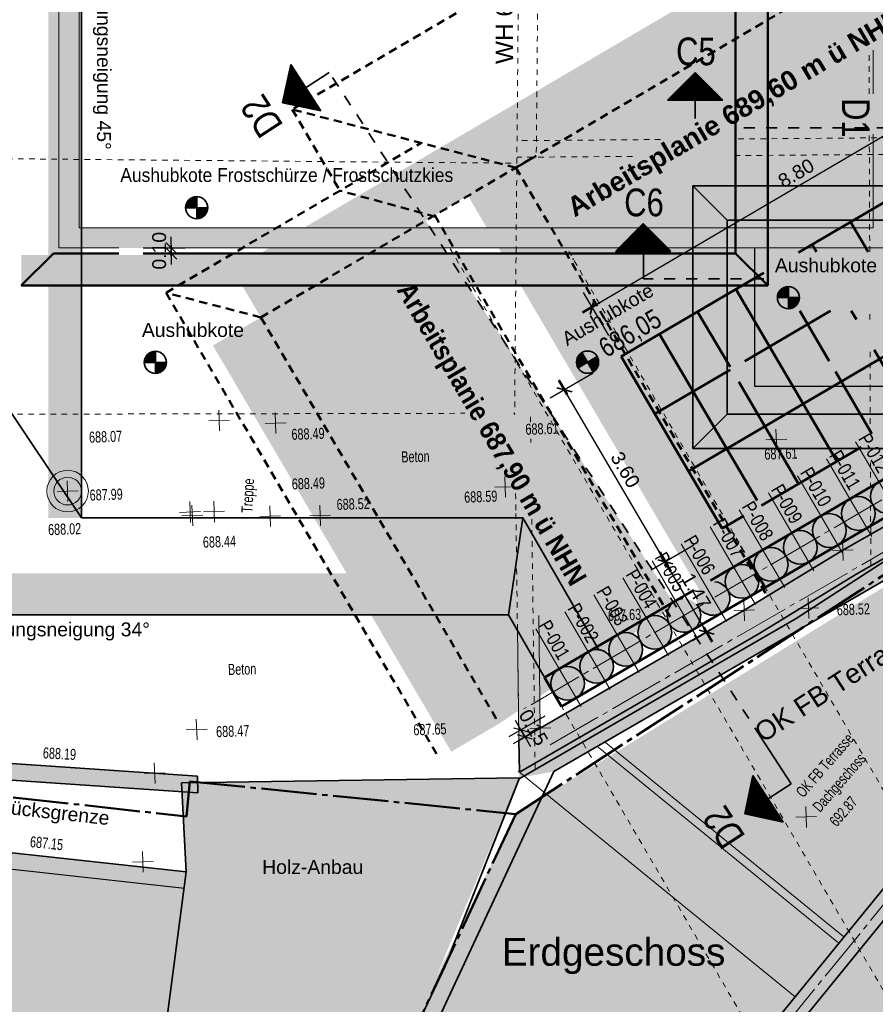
# Model space of a CAD drawing. Header units: metres. Extents: x 1 to 118, y 0 to 84.
# Tile 4 of 24: x 47 to 62, y 16 to 34. Entities that reach past the tile are written whole.
import ezdxf

# ---------------------------------------------------------------- set-up
doc = ezdxf.new("R2010")
doc.units = ezdxf.units.M
for name, pattern in [('ACHSE3', [1.25, 1, -0.1, 0.05, -0.1]), ('DURCHG', [0]), ('GESTR1', [0.4, 0.2, -0.2]), ('GESTR2', [0.25, 0.15, -0.1]), ('GESTR3', [0.2, 0.1, -0.1]), ('PUNKTE', [0.15, 0.05, -0.1])]:
    doc.linetypes.add(name, pattern=pattern)
for name, color, linetype in [('Arbeitsplanie_für_Herstellung_BPW__stat._erf._Anschüttung', 7, 'Continuous'), ('Aushub', 7, 'Continuous'), ('Bestand', 7, 'Continuous'), ('BPW', 7, 'Continuous'), ('BPW-Beschriftung_Pfahlwand', 7, 'Continuous'), ('EG-Fundamente', 7, 'Continuous'), ('GEOMETRIE', 7, 'Continuous'), ('Grundst_cksgrenze', 7, 'Continuous'), ('H_henkoten', 7, 'Continuous'), ('HILFPU', 7, 'Continuous'), ('Kopfbalken', 7, 'Continuous'), ('Lastverteilungs-Elemente', 7, 'Continuous'), ('MAKET', 7, 'Continuous'), ('Mauern_Bestand', 7, 'Continuous'), ('Nachbargeb_ude', 7, 'Continuous'), ('OG', 7, 'Continuous'), ('SCHNPF', 7, 'Continuous'), ('SCHRAFF', 7, 'Continuous'), ('Sparten_Vermessung', 7, 'Continuous'), ('zusätzliche_Aushubgrenzen', 7, 'Continuous')]:
    doc.layers.add(name, color=color, linetype=linetype)
doc.styles.add('Arial', font='arial.ttf')
doc.dimstyles.new('ISBSTRICH2E', dxfattribs={"dimtxt": 0.25, "dimasz": 0.1, "dimexe": 0.25, "dimexo": 0, "dimgap": 0.09, "dimtad": 1, "dimzin": 0, "dimdsep": 46, "dimtxsty": 'Arial', "dimblk": 'ID2', "dimblk1": 'ID2', "dimblk2": 'ID2', "dimsah": 1, "dimcen": 0.09, "dimdle": 0.15, "dimclrd": 1, "dimclre": 1, "dimclrt": 1, "dimazin": 0, "dimtfac": 1, "dimtdec": 4, "dimtix": 1, "dimtmove": 2, "dimatfit": 3, "dimfxl": 1, "dimtvp": 0.004, "dimtolj": 1, "dimtzin": 0, "dimarcsym": 0})
doc.dimstyles.new('ISBSTRICH4E', dxfattribs={"dimtxt": 0.25, "dimasz": 0.1, "dimexe": 0.25, "dimexo": 0, "dimgap": 0.09, "dimtad": 1, "dimzin": 0, "dimdsep": 46, "dimtxsty": 'Arial', "dimblk": 'ID4', "dimblk1": 'ID4', "dimblk2": 'ID4', "dimsah": 1, "dimcen": 0.09, "dimdle": 0.15, "dimclrd": 7, "dimclre": 7, "dimclrt": 7, "dimazin": 0, "dimtfac": 1, "dimtdec": 4, "dimtix": 1, "dimtmove": 2, "dimatfit": 3, "dimfxl": 1, "dimtvp": 0.004, "dimtolj": 1, "dimtzin": 0, "dimarcsym": 0})
doc.dimstyles.new('ISBSTRICH7E', dxfattribs={"dimtxt": 0.25, "dimasz": 0.1, "dimexe": 0.3, "dimexo": 0, "dimgap": 0.09, "dimtad": 1, "dimzin": 0, "dimdsep": 46, "dimtxsty": 'Arial', "dimblk": 'ID7', "dimblk1": 'ID7', "dimblk2": 'ID7', "dimsah": 1, "dimcen": 0.09, "dimdle": 0.2, "dimclrd": 5, "dimclre": 5, "dimclrt": 5, "dimazin": 0, "dimtfac": 1, "dimtdec": 4, "dimtix": 1, "dimtmove": 2, "dimatfit": 3, "dimfxl": 1, "dimtvp": 0.004, "dimtolj": 1, "dimtzin": 0, "dimarcsym": 0})

# ---------------------------------------------------------------- blocks, each defined once
blk = doc.blocks.new('ID7')
at = {"color": 5, "linetype": 'DURCHG', "lineweight": 35}
blk.add_line((-1, -1), (1, 1), dxfattribs=at)
at = {"color": 5, "linetype": 'DURCHG', "lineweight": 50}
blk.add_line((2, 0), (-1, 0), dxfattribs=at)
blk = doc.blocks.new('*D31')
at = {"layer": 'Defpoints', "color": 0}
for p in [(58.709, 24.47), (58.192, 24.167), (59.455, 23.199)]:
    blk.add_point(p, dxfattribs=at)
at = {"layer": 'MAKET', "color": 5, "lineweight": -2}
for p, q in [((58.709, 24.47), (57.933, 24.015)), ((58.887, 22.982), (58.242, 24.08)), ((59.455, 23.199), (58.679, 22.744))]:
    blk.add_line(p, q, dxfattribs=at)
at = {"layer": 'MAKET', "color": 5, "lineweight": -2, "xscale": 0.1, "yscale": 0.1, "zscale": 0.1}
for p, rotation in [((58.192, 24.167), 120.4039009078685), ((58.938, 22.896), 300.4039009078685)]:
    blk.add_blockref('ID7', p, dxfattribs=dict(at, rotation=rotation))
at = {"layer": 'MAKET', "color": 5, "insert": (58.751, 23.64), "char_height": 0.25, "attachment_point": 5, "rotation": 300.4039, "style": 'Arial'}
blk.add_mtext('\\A1;1.47', dxfattribs=at)
blk = doc.blocks.new('*D32')
at = {"layer": 'Defpoints', "color": 0}
for p in [(56.887, 27.575), (56.37, 27.271), (58.709, 24.47)]:
    blk.add_point(p, dxfattribs=at)
at = {"layer": 'MAKET', "color": 5, "lineweight": -2}
for p, q in [((56.887, 27.575), (56.111, 27.12)), ((58.141, 24.253), (56.42, 27.185)), ((58.709, 24.47), (57.933, 24.015))]:
    blk.add_line(p, q, dxfattribs=at)
at = {"layer": 'MAKET', "color": 5, "lineweight": -2, "xscale": 0.1, "yscale": 0.1, "zscale": 0.1}
for p, rotation in [((56.37, 27.271), 120.4039009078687), ((58.192, 24.167), 300.4039009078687)]:
    blk.add_blockref('ID7', p, dxfattribs=dict(at, rotation=rotation))
at = {"layer": 'MAKET', "color": 5, "insert": (57.469, 25.829), "char_height": 0.25, "attachment_point": 5, "rotation": 300.4039, "style": 'Arial'}
blk.add_mtext('\\A1;3.60', dxfattribs=at)
blk = doc.blocks.new('*D33')
at = {"layer": 'Defpoints', "color": 0}
for p in [(64.459, 33.221), (64.762, 32.704), (57.172, 28.25)]:
    blk.add_point(p, dxfattribs=at)
at = {"layer": 'MAKET', "color": 5, "lineweight": -2}
for p, q in [((64.762, 32.704), (64.307, 33.48)), ((56.955, 28.818), (64.372, 33.171)), ((57.172, 28.25), (56.717, 29.026))]:
    blk.add_line(p, q, dxfattribs=at)
at = {"layer": 'MAKET', "color": 5, "lineweight": -2, "xscale": 0.1, "yscale": 0.1, "zscale": 0.1}
for p, rotation in [((64.459, 33.221), 30.40390090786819), ((56.869, 28.768), 210.4039009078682)]:
    blk.add_blockref('ID7', p, dxfattribs=dict(at, rotation=rotation))
at = {"layer": 'MAKET', "color": 5, "insert": (60.553, 31.182), "char_height": 0.25, "attachment_point": 5, "rotation": 30.4039, "style": 'Arial'}
blk.add_mtext('\\A1;8.80', dxfattribs=at)
blk = doc.blocks.new('DIM62')
at = {"layer": 'Aushub', "color": 7, "linetype": 'DURCHG', "lineweight": 35}
for p, q in [((60.414, 28.736), (60.414, 29.136)), ((60.214, 28.936), (60.614, 28.936))]:
    blk.add_line(p, q, dxfattribs=at)
blk.add_circle((60.414, 28.936), 0.2, dxfattribs=at)
blk = doc.blocks.new('DIM64')
at = {"layer": 'Aushub', "color": 7, "linetype": 'DURCHG', "lineweight": 35}
for p, q in [((56.686, 27.944), (56.888, 27.599)), ((56.96, 27.873), (56.615, 27.67))]:
    blk.add_line(p, q, dxfattribs=at)
blk.add_circle((56.787, 27.771), 0.2, dxfattribs=at)
blk = doc.blocks.new('ID2')
at = {"color": 1, "linetype": 'DURCHG', "lineweight": 25}
for p, q in [((-1, -1), (1, 1)), ((1.5, 0), (-1, 0))]:
    blk.add_line(p, q, dxfattribs=at)
blk = doc.blocks.new('*D74')
at = {"layer": 'Defpoints', "color": 0}
for p in [(48.772, 29.832), (48.772, 29.732), (49.272, 29.732)]:
    blk.add_point(p, dxfattribs=at)
at = {"layer": 'MAKET', "color": 1, "lineweight": -2}
for p, q in [((49.272, 29.932), (49.272, 30.032)), ((48.772, 29.832), (49.522, 29.832)), ((48.772, 29.732), (49.522, 29.732)), ((49.272, 29.832), (49.272, 29.732)), ((49.272, 29.632), (49.272, 29.532))]:
    blk.add_line(p, q, dxfattribs=at)
at = {"layer": 'MAKET', "color": 1, "lineweight": -2, "xscale": 0.1, "yscale": 0.1, "zscale": 0.1}
for p, rotation in [((49.272, 29.832), 270), ((49.272, 29.732), 90)]:
    blk.add_blockref('ID2', p, dxfattribs=dict(at, rotation=rotation))
at = {"layer": 'MAKET', "color": 1, "insert": (49.055, 29.782), "char_height": 0.25, "attachment_point": 5, "rotation": 90, "style": 'Arial'}
blk.add_mtext('\\A1;0.10', dxfattribs=at)
blk = doc.blocks.new('DIM72')
at = {"layer": 'Aushub', "color": 7, "linetype": 'DURCHG', "lineweight": 35}
for p, q in [((48.986, 27.567), (48.986, 27.967)), ((48.786, 27.767), (49.186, 27.767))]:
    blk.add_line(p, q, dxfattribs=at)
blk.add_circle((48.986, 27.767), 0.2, dxfattribs=at)
blk = doc.blocks.new('DIM75')
at = {"layer": 'zusätzliche_Aushubgrenzen', "color": 7, "linetype": 'DURCHG', "lineweight": 35}
for p, q in [((49.732, 30.359), (49.732, 30.759)), ((49.532, 30.559), (49.932, 30.559))]:
    blk.add_line(p, q, dxfattribs=at)
blk.add_circle((49.732, 30.559), 0.2, dxfattribs=at)
blk = doc.blocks.new('ID4')
at = {"color": 7, "linetype": 'DURCHG', "lineweight": 25}
for p, q in [((-1, -1), (1, 1)), ((1.5, 0), (-1, 0))]:
    blk.add_line(p, q, dxfattribs=at)
blk = doc.blocks.new('*D113')
at = {"layer": 'Defpoints', "color": 0}
for p in [(56.018, 21.384), (56.092, 21.256), (55.585, 21.134)]:
    blk.add_point(p, dxfattribs=at)
at = {"layer": 'MAKET', "color": 7, "lineweight": -2}
for p, q in [((56.018, 21.384), (55.369, 21.009)), ((56.092, 21.256), (55.443, 20.881)), ((55.535, 21.221), (55.485, 21.307)), ((55.659, 21.006), (55.585, 21.134)), ((55.709, 20.919), (55.759, 20.833))]:
    blk.add_line(p, q, dxfattribs=at)
at = {"layer": 'MAKET', "color": 7, "lineweight": -2, "xscale": 0.1, "yscale": 0.1, "zscale": 0.1}
for p, rotation in [((55.585, 21.134), 300.0366780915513), ((55.659, 21.006), 120.0366780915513)]:
    blk.add_blockref('ID4', p, dxfattribs=dict(at, rotation=rotation))
at = {"layer": 'MAKET', "color": 7, "insert": (55.811, 21.179), "char_height": 0.25, "attachment_point": 5, "rotation": 300.0367, "style": 'Arial'}
blk.add_mtext('\\A1;0.15', dxfattribs=at)

msp = doc.modelspace()

# ---------------------------------------------------------------- hatches: boundary and pattern name
at = {"layer": 'Arbeitsplanie_für_Herstellung_BPW__stat._erf._Anschüttung'}
for color, points in [(9, [(55.495, 31.281), (60.033, 23.548), (67.894, 28.116), (67.966, 31.189), (65.469, 31.189), (65.466, 34.494), (67.966, 34.491), (68.06, 44.581), (64.303, 44.552), (64.263, 36.426), (55.495, 31.281)]), (6, [(55.003, 32.155), (56.983, 32.155), (63.669, 36.079), (61.689, 36.079)]), (6, [(53.531, 31.291), (55.51, 31.291), (55.003, 32.155)]), (6, [(55.51, 31.291), (56.983, 32.155), (55.003, 32.155)]), (6, [(50.382, 29.443), (52.362, 29.443), (55.51, 31.291), (53.531, 31.291)]), (6, [(54.63, 30.774), (55.792, 30.774), (55.495, 31.281)]), (6, [(58.635, 23.95), (59.796, 23.95), (55.792, 30.774), (54.63, 30.774)]), (9, [(55.191, 21.248), (50.889, 28.579), (53.864, 30.324), (58.375, 23.379), (55.191, 21.248)]), (6, [(50.889, 28.579), (52.362, 29.443), (50.382, 29.443)]), (6, [(50.025, 28.072), (51.187, 28.072), (50.889, 28.579)]), (6, [(54.029, 21.248), (55.191, 21.248), (51.187, 28.072), (50.025, 28.072)]), (6, [(58.932, 23.443), (59.796, 23.95), (58.635, 23.95)]), (6, [(54.327, 20.741), (55.191, 21.248), (54.029, 21.248)])]:
    msp.add_hatch(color=color, dxfattribs=at).paths.add_polyline_path(points)
at = {"layer": 'Aushub'}
for points in [[(47.052, 24.959), (47.654, 24.959), (47.654, 38.332), (47.052, 38.332)], [(58.685, 26.213), (59.287, 26.213), (59.287, 30.952), (58.685, 30.952)], [(59.525, 30.35), (62.809, 30.35), (62.809, 30.952), (59.525, 30.952)], [(58.685, 30.651), (59.287, 30.651), (59.287, 30.651)], [(58.686, 29.215), (59.288, 29.215), (59.287, 30.651), (58.685, 30.651)], [(58.686, 29.214), (59.288, 29.215), (58.686, 29.215)], [(60.214, 28.936), (60.414, 28.936), (60.414, 29.136, 0.414214)], [(60.214, 28.936), (60.414, 28.936), (60.414, 29.136, 0.414214)], [(60.414, 28.736, 0.414214), (60.614, 28.936), (60.414, 28.936)], [(60.414, 28.736, 0.414214), (60.614, 28.936), (60.414, 28.936)], [(48.786, 27.767), (48.986, 27.767), (48.986, 27.967, 0.414214)], [(48.786, 27.767), (48.986, 27.767), (48.986, 27.967, 0.414214)], [(56.615, 27.873), (56.728, 27.873), (56.686, 27.944, 0.128068)], [(48.986, 27.567, 0.414214), (49.186, 27.767), (48.986, 27.767)], [(48.986, 27.567, 0.414214), (49.186, 27.767), (48.986, 27.767)], [(56.587, 27.771), (56.787, 27.771), (56.728, 27.873), (56.615, 27.873, 0.133446)], [(56.615, 27.67), (56.787, 27.771), (56.587, 27.771, 0.133446)], [(56.787, 27.771), (56.987, 27.771, 0.133446), (56.96, 27.873)], [(56.847, 27.67), (56.96, 27.67, 0.133446), (56.987, 27.771), (56.787, 27.771)], [(56.888, 27.599, 0.128068), (56.96, 27.67), (56.847, 27.67)], [(58.685, 26.213), (63.405, 26.213), (63.405, 26.815), (58.685, 26.815)], [(40.08, 23.209), (55.358, 23.209), (55.358, 23.962), (40.08, 23.962)], [(55.389, 23.156), (56.259, 23.156), (56.04, 23.534)], [(55.827, 22.4), (56.698, 22.4), (56.259, 23.156), (55.389, 23.156)], [(56.047, 22.022), (56.698, 22.4), (55.827, 22.4)]]:
    msp.add_hatch(color=7, dxfattribs=at).paths.add_polyline_path(points)
at = {"layer": 'BPW'}
for points in [[(61.898, 25.347), (62.506, 25.347, 0.414214), (62.202, 25.651, 0.414214)], [(61.373, 25.04), (61.981, 25.04, 0.414214), (61.677, 25.344, 0.414214)], [(62.202, 25.043, 0.414214), (62.506, 25.347), (61.898, 25.347, 0.414214)], [(60.848, 24.733), (61.456, 24.733, 0.414214), (61.152, 25.037, 0.414214)], [(61.677, 24.736, 0.414214), (61.981, 25.04), (61.373, 25.04, 0.414214)], [(60.323, 24.427), (60.931, 24.427, 0.414214), (60.627, 24.731, 0.414214)], [(61.152, 24.429, 0.414214), (61.456, 24.733), (60.848, 24.733, 0.414214)], [(59.798, 24.12), (60.406, 24.12, 0.414214), (60.102, 24.424, 0.414214)], [(60.627, 24.123, 0.414214), (60.931, 24.427), (60.323, 24.427, 0.414214)], [(59.273, 23.813), (59.881, 23.813, 0.414214), (59.577, 24.117, 0.414214)], [(60.102, 23.816, 0.414214), (60.406, 24.12), (59.798, 24.12, 0.414214)], [(59.577, 23.509, 0.414214), (59.881, 23.813), (59.273, 23.813, 0.414214)], [(58.748, 23.507), (59.356, 23.507, 0.414214), (59.052, 23.811, 0.414214)], [(58.223, 23.2), (58.831, 23.2, 0.414214), (58.527, 23.504, 0.414214)], [(59.052, 23.203, 0.414214), (59.356, 23.507), (58.748, 23.507, 0.414214)], [(57.698, 22.893), (58.306, 22.893, 0.414214), (58.002, 23.197, 0.414214)], [(58.527, 22.896, 0.414214), (58.831, 23.2), (58.223, 23.2, 0.414214)], [(57.173, 22.587), (57.781, 22.587, 0.414214), (57.477, 22.891, 0.414214)], [(58.002, 22.589, 0.414214), (58.306, 22.893), (57.698, 22.893, 0.414214)], [(56.648, 22.28), (57.256, 22.28, 0.414214), (56.952, 22.584, 0.414214)], [(57.477, 22.283, 0.414214), (57.781, 22.587), (57.173, 22.587, 0.414214)], [(56.123, 21.973), (56.731, 21.973, 0.414214), (56.427, 22.277, 0.414214)], [(56.952, 21.976, 0.414214), (57.256, 22.28), (56.648, 22.28, 0.414214)], [(56.427, 21.669, 0.414214), (56.731, 21.973), (56.123, 21.973, 0.414214)]]:
    msp.add_hatch(color=7, dxfattribs=at).paths.add_polyline_path(points)
at = {"layer": 'Mauern_Bestand'}
for points in [[(45.36, 20.3), (49.748, 20.3), (44.038, 20.692), (39.65, 20.692)], [(49.755, 19.999), (49.748, 20.3), (45.36, 20.3)]]:
    msp.add_hatch(color=7, dxfattribs=at).paths.add_polyline_path(points)
at = {"layer": 'Nachbargeb_ude'}
for color, points in [(7, [(55.549, 20.942), (55.558, 20.269), (56.181, 20.384), (62.416, 23.989), (62.614, 24.214), (68.619, 27.714), (68.468, 27.872), (67.894, 28.116), (55.549, 20.942)]), (7, [(69.15, 25.949), (67.894, 25.213), (64.909, 21.686), (64.68, 20.824), (69.584, 15.472), (60.046, 3.569), (58.119, 5.202), (56.66, 3.463), (50.217, 8.81), (55.491, 19.616), (68.622, 27.71), (69.15, 25.949)]), (7, [(67.976, 25.26), (67.934, 25.583), (64.885, 21.841), (64.953, 21.744), (52.724, 6.723), (53.191, 6.722), (65.437, 21.75), (65.242, 21.92), (67.976, 25.26)]), (7, [(62.416, 23.989), (62.439, 24.367), (60.555, 23.144), (55.558, 20.269), (56.181, 20.384), (62.416, 23.989)]), (254, [(55.907, 23.202), (55.525, 22.705), (55.549, 20.942), (55.935, 21.165), (55.907, 23.202)]), (7, [(55.558, 20.269), (49.458, 20.179), (49.501, 19.375), (49.543, 18.571), (49.21, 16.048), (53.525, 15.406), (55.558, 20.269)]), (7, [(49.543, 18.571), (48.549, 11.129), (48.308, 11.154), (47.104, 7.78), (39.591, 8.601), (39.733, 12.028), (38.225, 12.227), (38.646, 19.766), (49.543, 18.571)])]:
    msp.add_hatch(color=color, dxfattribs=at).paths.add_polyline_path(points)
at = {"layer": 'SCHRAFF'}
for points in [[(47.244, 29.832), (47.609, 29.832), (47.609, 37.467), (47.244, 37.467)], [(61.944, 32.612), (62.309, 32.612), (62.309, 33.619), (61.944, 33.619)], [(61.944, 29.832), (62.309, 29.832), (62.309, 31.884), (61.944, 31.884)], [(47.609, 29.832), (61.945, 29.832), (61.945, 30.198), (47.609, 30.198)]]:
    msp.add_hatch(color=9, dxfattribs=at).paths.add_polyline_path(points)
at = {"layer": 'zusätzliche_Aushubgrenzen'}
for color, points in [(1, [(59.488, 29.152), (60.04, 29.152), (60.04, 38.512), (59.488, 38.512)]), (7, [(49.532, 30.559), (49.732, 30.559), (49.732, 30.759, 0.414214)]), (7, [(49.532, 30.559), (49.732, 30.559), (49.732, 30.759, 0.414214)]), (7, [(49.732, 30.359, 0.414214), (49.932, 30.559), (49.732, 30.559)]), (7, [(49.732, 30.359, 0.414214), (49.932, 30.559), (49.732, 30.559)]), (1, [(46.564, 29.704), (59.805, 29.704), (59.805, 29.713)]), (1, [(46.564, 29.161), (59.805, 29.161), (59.805, 29.704), (46.564, 29.704)]), (1, [(46.564, 29.152), (59.805, 29.161), (46.564, 29.161)])]:
    msp.add_hatch(color=color, dxfattribs=at).paths.add_polyline_path(points)

# ---------------------------------------------------------------- linework, layer by layer
at = {"layer": 'Arbeitsplanie_für_Herstellung_BPW__stat._erf._Anschüttung', "color": 6, "linetype": 'GESTR2', "lineweight": 50}
for p, q in [((61.316, 38.117), (51.457, 32.333)), ((64.263, 36.426), (55.495, 31.281)), ((51.457, 32.333), (52.318, 30.866)), ((55.495, 31.281), (51.457, 32.333)), ((49.178, 29.024), (53.784, 31.727)), ((50.889, 28.579), (55.862, 31.497)), ((55.495, 31.281), (60.033, 23.548)), ((54.044, 30.395), (52.318, 30.866)), ((54.028, 30.421), (58.33, 23.09)), ((49.178, 29.024), (54.113, 20.615)), ((50.889, 28.579), (49.178, 29.024)), ((50.889, 28.579), (55.191, 21.248))]:
    msp.add_line(p, q, dxfattribs=at)
at = {"layer": 'Aushub', "color": 7, "linetype": 'DURCHG', "lineweight": 35}
for p, q in [((47.654, 24.959), (47.654, 38.332)), ((62.809, 30.952), (58.685, 30.952)), ((58.685, 26.213), (58.685, 30.952)), ((59.305, 30.332), (58.685, 30.952)), ((59.305, 26.833), (59.305, 30.332)), ((63.445, 30.332), (59.305, 30.332)), ((47.654, 24.959), (44.654, 29.409)), ((59.305, 26.833), (58.685, 26.213)), ((63.405, 26.833), (59.305, 26.833)), ((63.508, 26.213), (58.685, 26.213)), ((47.654, 24.959), (55.617, 24.959)), ((55.617, 24.959), (55.358, 23.209)), ((55.617, 24.959), (56.999, 22.569)), ((40.08, 23.209), (55.358, 23.209)), ((55.358, 23.209), (56.047, 22.018))]:
    msp.add_line(p, q, dxfattribs=at)
at = {"layer": 'Bestand', "color": 254, "linetype": 'GESTR3', "lineweight": 13}
for p, q in [((55.551, 35.858), (55.471, 26.85)), ((55.901, 35.855), (55.862, 31.497)), ((61.871, 32.612), (61.868, 33.355)), ((65.409, 31.846), (59.453, 31.799)), ((61.881, 29.762), (61.873, 31.884)), ((58.103, 31.789), (55.515, 31.769)), ((41.308, 31.486), (55.511, 31.361)), ((57.598, 31.485), (55.517, 31.469)), ((67.94, 31.565), (59.453, 31.499)), ((61.885, 28.539), (61.885, 28.699)), ((61.893, 26.46), (61.887, 27.991)), ((41.294, 26.821), (54.572, 26.848)), ((55.453, 26.85), (55.471, 26.85)), ((55.471, 26.85), (55.472, 26.818)), ((55.756, 26.786), (55.762, 26.324)), ((61.901, 24.092), (61.894, 25.961)), ((55.489, 25.4), (55.494, 25.04)), ((55.549, 20.942), (55.494, 25.04)), ((55.781, 24.94), (55.842, 20.371))]:
    msp.add_line(p, q, dxfattribs=at)
at = {"layer": 'BPW', "color": 7, "linetype": 'ACHSE3', "lineweight": 18}
for p, q in [((67.715, 28.567), (59.087, 23.527)), ((58.875, 23.403), (55.64, 21.513))]:
    msp.add_line(p, q, dxfattribs=at)
at = {"layer": 'BPW', "color": 7, "linetype": 'DURCHG', "lineweight": 35}
for centre in [(62.202, 25.347), (61.677, 25.04), (61.152, 24.733), (60.627, 24.427), (60.102, 24.12), (59.577, 23.813), (58.002, 22.893), (57.477, 22.587), (56.952, 22.28), (56.427, 21.973)]:
    msp.add_circle(centre, 0.304, dxfattribs=at)
for centre, start, end in [((59.052, 23.507), 199.9268, 83.4556), ((58.527, 23.2), 94.2075, 41.9067)]:
    msp.add_arc(centre, 0.304, start, end, dxfattribs=at)
at = {"layer": 'BPW', "color": 4}
for p in [(61.677, 25.04), (61.152, 24.733), (60.627, 24.427), (60.102, 24.12), (59.577, 23.813), (59.052, 23.507), (58.527, 23.2), (58.002, 22.893), (57.477, 22.587), (56.952, 22.28), (56.427, 21.973), (55.902, 21.667)]:
    msp.add_point(p, dxfattribs=at)
at = {"layer": 'BPW-Beschriftung_Pfahlwand', "color": 7, "linetype": 'DURCHG', "lineweight": 18}
for p, q in [((61.626, 26.332), (62.446, 24.928)), ((61.101, 26.026), (61.921, 24.622)), ((60.576, 25.719), (61.396, 24.315)), ((60.051, 25.412), (60.871, 24.008)), ((59.526, 25.106), (60.346, 23.702)), ((59.001, 24.799), (59.821, 23.395)), ((58.476, 24.492), (59.296, 23.088)), ((57.951, 24.186), (58.771, 22.782)), ((57.426, 23.879), (58.246, 22.475)), ((56.901, 23.572), (57.721, 22.168)), ((56.376, 23.266), (57.196, 21.862)), ((55.851, 22.959), (56.671, 21.555))]:
    msp.add_line(p, q, dxfattribs=at)
at = {"layer": 'EG-Fundamente', "color": 7, "linetype": 'DURCHG', "lineweight": 18}
for p, q in [((47.244, 29.832), (47.244, 37.832)), ((47.61, 30.198), (47.61, 37.468)), ((61.945, 32.612), (61.945, 33.401)), ((61.945, 30.198), (61.945, 31.884)), ((61.945, 30.198), (47.61, 30.198)), ((48.328, 29.832), (47.244, 29.832)), ((62.309, 29.832), (48.765, 29.832))]:
    msp.add_line(p, q, dxfattribs=at)
at = {"layer": 'EG-Fundamente', "color": 7, "linetype": 'DURCHG', "lineweight": 25}
for p, q in [((59.805, 27.333), (59.805, 29.832)), ((63.205, 27.333), (59.805, 27.333))]:
    msp.add_line(p, q, dxfattribs=at)
at = {"layer": 'GEOMETRIE', "color": 7, "linetype": 'PUNKTE', "lineweight": 18}
for p, q in [((68.28, 5.901), (54.266, 29.892)), ((70.014, 6.547), (56.437, 29.792)), ((66.339, 4.401), (56.165, 21.82))]:
    msp.add_line(p, q, dxfattribs=at)
at = {"layer": 'Grundst_cksgrenze', "color": 54, "linetype": 'ACHSE3', "lineweight": 50}
for p, q in [((55.491, 19.616), (62.195, 23.97)), ((39.957, 20.631), (49.549, 19.571)), ((49.549, 19.571), (49.607, 20.204)), ((49.607, 20.204), (55.491, 19.616)), ((46.816, 1.056), (55.491, 19.616))]:
    msp.add_line(p, q, dxfattribs=at)
at = {"layer": 'H_henkoten', "color": 9, "linetype": 'DURCHG', "lineweight": 13}
for p, q in [((50.132, 26.906), (50.145, 26.531)), ((51.15, 26.857), (51.163, 26.482)), ((49.951, 26.712), (50.326, 26.725)), ((50.969, 26.663), (51.344, 26.676)), ((60.189, 26.561), (60.202, 26.186)), ((60.008, 26.367), (60.383, 26.38)), ((47.395, 25.631), (47.408, 25.256)), ((55.295, 25.706), (55.308, 25.332)), ((47.214, 25.437), (47.589, 25.45)), ((55.114, 25.513), (55.411, 25.523)), ((49.605, 25.254), (49.618, 24.879)), ((50.038, 25.261), (50.051, 24.886)), ((49.424, 25.06), (49.799, 25.073)), ((49.646, 25.192), (49.659, 24.817)), ((49.857, 25.067), (50.232, 25.08)), ((51.05, 25.18), (51.063, 24.805)), ((51.954, 25.19), (51.967, 24.815)), ((49.465, 24.998), (49.84, 25.011)), ((50.869, 24.986), (51.244, 24.999)), ((51.774, 24.996), (52.148, 25.009)), ((61.39, 24.567), (61.403, 24.192)), ((61.209, 24.373), (61.584, 24.386)), ((59.608, 23.48), (59.62, 23.105)), ((60.771, 23.517), (60.784, 23.143)), ((59.427, 23.286), (59.801, 23.299)), ((60.59, 23.324), (60.965, 23.336)), ((49.725, 21.329), (49.738, 20.954)), ((55.928, 21.353), (55.941, 20.978)), ((49.544, 21.135), (49.919, 21.148)), ((55.747, 21.159), (56.122, 21.172)), ((48.966, 20.541), (48.979, 20.166)), ((48.785, 20.347), (49.16, 20.36)), ((60.726, 19.751), (60.739, 19.376)), ((60.545, 19.557), (60.92, 19.57)), ((48.754, 18.942), (48.767, 18.568)), ((48.573, 18.748), (48.947, 18.761))]:
    msp.add_line(p, q, dxfattribs=at)
at = {"layer": 'HILFPU', "color": 4}
msp.add_point((56.53, 29.632), dxfattribs=at)
at = {"layer": 'Kopfbalken', "color": 5, "linetype": 'DURCHG', "lineweight": 50}
for p, q in [((67.15, 28.589), (59.008, 23.833)), ((67.754, 28.237), (56.318, 21.558)), ((59.686, 24.229), (59.993, 23.704)), ((58.704, 23.655), (56.011, 22.083)), ((56.011, 22.083), (56.318, 21.558))]:
    msp.add_line(p, q, dxfattribs=at)
at = {"layer": 'Lastverteilungs-Elemente', "color": 5, "linetype": 'DURCHG', "lineweight": 50}
for p, q in [((64.984, 32.326), (60.595, 29.751)), ((61.534, 30.302), (61.851, 29.762)), ((60.844, 29.897), (60.923, 29.762)), ((59.969, 29.383), (57.394, 27.872)), ((59.464, 29.087), (61.286, 25.982)), ((58.774, 28.682), (59.36, 27.684)), ((61.173, 28.699), (59.626, 27.791)), ((60.619, 28.699), (61.152, 27.791)), ((61.547, 28.699), (61.641, 28.539)), ((58.084, 28.277), (59.847, 25.273)), ((62.599, 28.144), (58.609, 25.802)), ((61.963, 27.991), (62.666, 26.792)), ((57.394, 27.872), (59.216, 24.768)), ((59.36, 27.635), (58.001, 26.837)), ((61.263, 27.602), (61.922, 26.479)), ((59.517, 27.416), (60.596, 25.577)), ((61.725, 26.24), (59.928, 25.186)), ((59.609, 24.998), (59.216, 24.768))]:
    msp.add_line(p, q, dxfattribs=at)
at = {"layer": 'Mauern_Bestand', "color": 7, "linetype": 'DURCHG', "lineweight": 35}
for p, q in [((49.748, 20.3), (39.974, 20.97)), ((49.755, 19.999), (39.65, 20.692)), ((49.748, 20.3), (49.755, 19.999))]:
    msp.add_line(p, q, dxfattribs=at)
at = {"layer": 'Nachbargeb_ude', "color": 7, "linetype": 'ACHSE3', "lineweight": 18}
for p, q in [((56.11, 20.862), (67.92, 27.691)), ((52.867, 6.606), (65.096, 21.627))]:
    msp.add_line(p, q, dxfattribs=at)
at = {"layer": 'Nachbargeb_ude', "color": 7, "linetype": 'DURCHG', "lineweight": 35}
for p, q in [((61.396, 24.379), (65.972, 26.993)), ((65.984, 26.424), (61.651, 23.949)), ((59.614, 23.293), (61.396, 24.379)), ((62.439, 24.367), (60.555, 23.144)), ((62.416, 23.989), (56.181, 20.384)), ((61.651, 23.949), (59.869, 22.863)), ((55.549, 20.942), (59.614, 23.293)), ((60.555, 23.144), (55.551, 20.25)), ((59.869, 22.863), (55.557, 20.369)), ((52.724, 6.723), (64.953, 21.744)), ((65.246, 21.519), (53.191, 6.722)), ((55.549, 20.942), (55.557, 20.369)), ((49.458, 20.179), (55.558, 20.269)), ((56.181, 20.384), (51.354, 10.057)), ((54.215, 16.871), (55.558, 20.269)), ((49.458, 20.179), (49.543, 18.571)), ((54.215, 16.871), (55.551, 20.25)), ((49.543, 18.571), (38.646, 19.766)), ((49.21, 16.048), (49.543, 18.571)), ((54.215, 16.871), (53.525, 15.406)), ((54.215, 16.871), (53.525, 15.406))]:
    msp.add_line(p, q, dxfattribs=at)
at = {"layer": 'Nachbargeb_ude', "color": 9, "linetype": 'DURCHG', "lineweight": 13}
for p, q in [((55.907, 23.202), (55.935, 21.165)), ((55.522, 22.98), (55.549, 20.942))]:
    msp.add_line(p, q, dxfattribs=at)
at = {"layer": 'Nachbargeb_ude', "color": 7, "linetype": 'DURCHG', "lineweight": 18}
for p, q in [((61.321, 17.283), (56.977, 20.82)), ((61.416, 17.399), (57.109, 20.906)), ((60.535, 16.317), (55.534, 20.388))]:
    msp.add_line(p, q, dxfattribs=at)
at = {"layer": 'Nachbargeb_ude', "color": 7, "linetype": 'DURCHG', "lineweight": 25}
msp.add_line((49.511, 18.272), (38.613, 19.467), dxfattribs=at)
at = {"layer": 'OG', "color": 4, "linetype": 'GESTR2', "lineweight": 20}
for p, q in [((47.244, 37.832), (47.244, 29.832)), ((47.609, 37.467), (47.609, 30.197)), ((61.944, 32.612), (61.944, 33.4)), ((61.944, 30.197), (61.944, 31.884)), ((47.609, 30.197), (56.469, 30.197)), ((56.605, 30.197), (61.944, 30.197)), ((48.328, 29.832), (47.244, 29.832)), ((62.309, 29.832), (48.765, 29.832))]:
    msp.add_line(p, q, dxfattribs=at)
at = {"layer": 'SCHNPF', "color": 7, "linetype": 'DURCHG', "lineweight": 35}
for p, q in [((51.282, 32.453), (51.429, 33.145)), ((51.412, 33.061), (51.89, 32.324)), ((51.416, 33.082), (51.911, 32.319)), ((51.42, 33.103), (51.932, 32.315)), ((51.425, 33.124), (51.953, 32.311)), ((51.429, 33.145), (51.974, 32.306)), ((52.126, 33.001), (51.282, 32.453)), ((51.376, 32.893), (51.723, 32.36)), ((51.38, 32.914), (51.744, 32.355)), ((51.385, 32.935), (51.764, 32.351)), ((51.389, 32.956), (51.785, 32.346)), ((51.394, 32.977), (51.806, 32.342)), ((51.398, 32.998), (51.827, 32.337)), ((51.403, 33.019), (51.848, 32.333)), ((51.407, 33.04), (51.869, 32.328)), ((58.731, 32.997), (58.231, 32.497)), ((58.61, 32.878), (58.852, 32.878)), ((58.625, 32.894), (58.837, 32.894)), ((58.64, 32.909), (58.822, 32.909)), ((58.655, 32.924), (58.807, 32.924)), ((58.67, 32.939), (58.792, 32.939)), ((58.686, 32.954), (58.776, 32.954)), ((58.701, 32.969), (58.761, 32.969)), ((58.716, 32.984), (58.746, 32.984)), ((58.731, 32.167), (58.731, 33)), ((59.231, 32.5), (58.731, 33)), ((51.336, 32.705), (51.534, 32.4)), ((51.34, 32.726), (51.555, 32.395)), ((51.345, 32.747), (51.576, 32.391)), ((51.349, 32.768), (51.597, 32.386)), ((51.354, 32.788), (51.618, 32.382)), ((51.358, 32.809), (51.639, 32.377)), ((51.363, 32.83), (51.66, 32.373)), ((51.367, 32.851), (51.681, 32.368)), ((51.371, 32.872), (51.702, 32.364)), ((58.428, 32.697), (59.034, 32.697)), ((58.443, 32.712), (59.019, 32.712)), ((58.458, 32.727), (59.004, 32.727)), ((58.473, 32.742), (58.989, 32.742)), ((58.489, 32.757), (58.973, 32.757)), ((58.504, 32.772), (58.958, 32.772)), ((58.519, 32.788), (58.943, 32.788)), ((58.534, 32.803), (58.928, 32.803)), ((58.549, 32.818), (58.913, 32.818)), ((58.564, 32.833), (58.898, 32.833)), ((58.579, 32.848), (58.883, 32.848)), ((58.595, 32.863), (58.867, 32.863)), ((51.3, 32.537), (51.366, 32.435)), ((51.305, 32.558), (51.387, 32.431)), ((51.309, 32.579), (51.408, 32.426)), ((51.314, 32.6), (51.429, 32.422)), ((51.318, 32.621), (51.45, 32.417)), ((51.322, 32.642), (51.471, 32.413)), ((51.327, 32.663), (51.492, 32.409)), ((51.331, 32.684), (51.513, 32.404)), ((58.261, 32.53), (59.201, 32.53)), ((58.276, 32.545), (59.186, 32.545)), ((58.292, 32.56), (59.17, 32.56)), ((58.307, 32.575), (59.155, 32.575)), ((58.322, 32.591), (59.14, 32.591)), ((58.337, 32.606), (59.125, 32.606)), ((58.352, 32.621), (59.11, 32.621)), ((58.367, 32.636), (59.095, 32.636)), ((58.383, 32.651), (59.079, 32.651)), ((58.398, 32.666), (59.064, 32.666)), ((58.413, 32.681), (59.049, 32.681)), ((51.974, 32.306), (51.282, 32.453)), ((51.287, 32.474), (51.303, 32.449)), ((51.291, 32.495), (51.324, 32.444)), ((51.296, 32.516), (51.345, 32.44)), ((58.231, 32.497), (59.231, 32.497)), ((58.246, 32.515), (59.216, 32.515)), ((57.793, 30.271), (57.293, 29.771)), ((57.733, 30.213), (57.854, 30.213)), ((57.748, 30.228), (57.839, 30.228)), ((57.763, 30.244), (57.824, 30.244)), ((57.778, 30.259), (57.808, 30.259)), ((58.293, 29.774), (57.793, 30.274)), ((57.798, 29.274), (57.798, 30.274)), ((57.551, 30.031), (58.036, 30.031)), ((57.566, 30.047), (58.021, 30.047)), ((57.581, 30.062), (58.005, 30.062)), ((57.596, 30.077), (57.99, 30.077)), ((57.611, 30.092), (57.975, 30.092)), ((57.627, 30.107), (57.96, 30.107)), ((57.642, 30.122), (57.945, 30.122)), ((57.657, 30.138), (57.93, 30.138)), ((57.672, 30.153), (57.915, 30.153)), ((57.687, 30.168), (57.899, 30.168)), ((57.702, 30.183), (57.884, 30.183)), ((57.718, 30.198), (57.869, 30.198)), ((57.384, 29.865), (58.202, 29.865)), ((57.399, 29.88), (58.187, 29.88)), ((57.415, 29.895), (58.172, 29.895)), ((57.43, 29.91), (58.157, 29.91)), ((57.445, 29.925), (58.142, 29.925)), ((57.46, 29.941), (58.127, 29.941)), ((57.475, 29.956), (58.111, 29.956)), ((57.49, 29.971), (58.096, 29.971)), ((57.505, 29.986), (58.081, 29.986)), ((57.521, 30.001), (58.066, 30.001)), ((57.536, 30.016), (58.051, 30.016)), ((57.293, 29.771), (58.293, 29.771)), ((57.308, 29.789), (58.278, 29.789)), ((57.324, 29.804), (58.263, 29.804)), ((57.339, 29.819), (58.248, 29.819)), ((57.354, 29.835), (58.233, 29.835)), ((57.369, 29.85), (58.218, 29.85)), ((59.918, 21.002), (60.463, 20.163)), ((59.771, 20.31), (59.624, 19.618)), ((60.274, 19.48), (59.762, 20.268)), ((60.295, 19.476), (59.767, 20.289)), ((60.316, 19.471), (59.771, 20.31)), ((60.463, 20.163), (59.624, 19.618)), ((60.085, 19.52), (59.722, 20.079)), ((60.106, 19.516), (59.727, 20.1)), ((60.127, 19.511), (59.731, 20.121)), ((60.148, 19.507), (59.736, 20.142)), ((60.169, 19.503), (59.74, 20.163)), ((60.19, 19.498), (59.744, 20.184)), ((60.211, 19.494), (59.749, 20.205)), ((60.232, 19.489), (59.753, 20.226)), ((60.253, 19.485), (59.758, 20.247)), ((59.918, 19.556), (59.687, 19.912)), ((59.939, 19.552), (59.691, 19.933)), ((59.96, 19.547), (59.695, 19.954)), ((59.981, 19.543), (59.7, 19.975)), ((60.001, 19.538), (59.704, 19.996)), ((60.022, 19.534), (59.709, 20.017)), ((60.043, 19.529), (59.713, 20.038)), ((60.064, 19.525), (59.718, 20.058)), ((59.75, 19.592), (59.651, 19.744)), ((59.771, 19.587), (59.655, 19.765)), ((59.792, 19.583), (59.66, 19.786)), ((59.813, 19.578), (59.664, 19.807)), ((59.834, 19.574), (59.669, 19.828)), ((59.855, 19.569), (59.673, 19.849)), ((59.876, 19.565), (59.678, 19.87)), ((59.897, 19.56), (59.682, 19.891)), ((59.624, 19.618), (60.316, 19.471)), ((59.645, 19.614), (59.629, 19.639)), ((59.666, 19.609), (59.633, 19.66)), ((59.687, 19.605), (59.638, 19.681)), ((59.708, 19.601), (59.642, 19.702)), ((59.729, 19.596), (59.646, 19.723))]:
    msp.add_line(p, q, dxfattribs=at)
at = {"layer": 'SCHNPF', "color": 7, "linetype": 'GESTR1', "lineweight": 35}
for p, q in [((59.918, 21.002), (52.126, 33.001)), ((65.409, 32), (59.61, 32)), ((59.969, 29.274), (57.798, 29.274))]:
    msp.add_line(p, q, dxfattribs=at)
at = {"layer": 'Sparten_Vermessung', "color": 9, "linetype": 'DURCHG', "lineweight": 13}
for radius in [0.375, 0.25]:
    msp.add_circle((47.401, 25.444), radius, dxfattribs=at)
at = {"layer": 'zusätzliche_Aushubgrenzen', "color": 1, "linetype": 'DURCHG', "lineweight": 50}
for p, q in [((60.04, 38.512), (60.04, 29.152)), ((59.46, 37.932), (59.46, 29.732)), ((47.144, 29.732), (46.564, 29.152)), ((48.328, 29.732), (47.144, 29.732)), ((59.46, 29.732), (48.765, 29.732)), ((59.46, 29.732), (60.04, 29.152)), ((60.04, 29.152), (46.564, 29.152))]:
    msp.add_line(p, q, dxfattribs=at)

# ---------------------------------------------------------------- block references
for name in ['DIM75', 'DIM62', 'DIM72', 'DIM64']:
    msp.add_blockref(name, (0, 0))

# ---------------------------------------------------------------- texts
at = {"layer": 'Arbeitsplanie_für_Herstellung_BPW__stat._erf._Anschüttung', "color": 6, "char_height": 0.35, "attachment_point": 7, "style": 'Arial'}
for s, insert, width, rotation in [('\\pxqj;{\\fArial|b1|i0|c0|p34|;Arbeitsplanie 689,60 m ü NHN}', (56.607, 30.29), 6.93441, 30.4), ('\\pxqj;\\W0.90;{\\fArial|b1|i0|c0|p34|;Arbeitsplanie 687,90 m ü NHN}', (53.242, 29.025), 6.24097, 300.4)]:
    msp.add_mtext(s, dxfattribs=dict(at, insert=insert, width=width, rotation=rotation))
at = {"layer": 'Aushub', "color": 7, "style": 'Arial'}
for s, rotation, p in [('Böschungsneigung 45°', 270, (47.932, 35.2)), ('Aushubkote', 360, (60.17, 29.394)), ('Aushubkote', 390.4, (56.419, 28.058)), ('Aushubkote', 360, (48.742, 28.226))]:
    msp.add_text(s, height=0.25, rotation=rotation, dxfattribs=at).set_placement(p)
at = {"layer": 'Aushub', "color": 7, "style": 'Arial', "width": 0.8}
msp.add_text('686,05', height=0.35, rotation=30.4, dxfattribs=at).set_placement((57.125, 27.843))
at = {"layer": 'Aushub', "color": 1, "style": 'Arial'}
msp.add_text('Böschungsneigung 34°', height=0.25, dxfattribs=at).set_placement((45.292, 22.823))
at = {"layer": 'Bestand', "color": 9, "style": 'Arial'}
msp.add_text('WH 694.09', height=0.315, rotation=810.2, dxfattribs=at).set_placement((55.445, 33.152))
at = {"layer": 'BPW-Beschriftung_Pfahlwand', "color": 7, "style": 'Arial', "width": 0.8}
for s, p in [('P-012', (61.665, 26.392)), ('P-011', (61.14, 26.086)), ('P-010', (60.615, 25.779)), ('P-009', (60.09, 25.472)), ('P-008', (59.565, 25.166)), ('P-007', (59.04, 24.859)), ('P-006', (58.515, 24.552)), ('P-005', (57.99, 24.246)), ('P-004', (57.465, 23.939)), ('P-003', (56.94, 23.632)), ('P-002', (56.415, 23.326)), ('P-001', (55.89, 23.019))]:
    msp.add_text(s, height=0.25, rotation=300.3, dxfattribs=at).set_placement(p)
at = {"layer": 'Grundst_cksgrenze', "color": 56, "style": 'Arial'}
msp.add_text('Grundstücksgrenze', height=0.25, rotation=353.7, dxfattribs=at).set_placement((45.134, 19.747))
at = {"layer": 'H_henkoten', "color": 9, "style": 'Arial', "width": 0.7}
for s, rotation, p in [('688.61', 2, (55.669, 26.459)), ('688.07', 2, (47.791, 26.316)), ('688.49', 2, (51.446, 26.367)), ('Beton', 361.4, (53.427, 25.961)), ('687.61', 2, (59.983, 26.01)), ('Treppe', 86.9, (50.736, 25.048)), ('688.49', 2, (51.452, 25.472)), ('687.99', 2, (47.802, 25.271)), ('688.59', 2, (54.564, 25.234)), ('688.52', 2, (52.261, 25.102)), ('688.02', 2, (47.052, 24.648)), ('688.44', 2, (49.847, 24.421)), ('687.63', 2, (57.16, 23.101)), ('688.52', 2, (61.29, 23.2)), ('Beton', 361.4, (50.299, 22.125)), ('688.47', 2, (50.086, 21.001)), ('687.65', 2, (53.646, 21.035)), ('OK FB Terrasse', 49, (60.682, 19.898)), ('688.19', 356.9, (46.951, 20.622)), ('Dachgeschoss', 49, (60.984, 19.635)), ('692.87', 49, (61.286, 19.373)), ('687.15', 354.3, (46.715, 19.02))]:
    msp.add_text(s, height=0.2, rotation=rotation, dxfattribs=at).set_placement(p)
at = {"layer": 'Nachbargeb_ude', "color": 7, "style": 'Arial'}
msp.add_text('OK FB Terrasse Dachgeschoss 692,87', height=0.35, rotation=393, dxfattribs=at).set_placement((59.951, 20.894))
for s, height, p in [('Holz-Anbau', 0.25, (50.914, 18.535)), ('Erdgeschoss', 0.5, (55.239, 16.878))]:
    msp.add_text(s, height=height, dxfattribs=at).set_placement(p)
at = {"layer": 'SCHNPF', "color": 7, "style": 'Arial', "width": 0.8}
for s, p in [('C5', (58.386, 33.13)), ('C6', (57.449, 30.404))]:
    msp.add_text(s, height=0.5, dxfattribs=at).set_placement(p)
for s, rotation, p in [('D2', 483, (51.308, 32.046)), ('D1', 270, (61.381, 32.537)), ('D2', 483, (59.65, 19.211))]:
    msp.add_text(s, height=0.5, rotation=rotation, dxfattribs=at).set_placement(p)
at = {"layer": 'zusätzliche_Aushubgrenzen', "color": 1, "style": 'Arial', "width": 0.9}
msp.add_text('Aushubkote Frostschürze / Frostschutzkies', height=0.25, rotation=360, dxfattribs=at).set_placement((48.353, 31.023))

# ---------------------------------------------------------------- dimensions: what is measured, and where the dimension line sits
at = {"layer": 'MAKET'}
for p1, p2, distance, dimstyle, picture, middle in [((57.172, 28.25), (64.762, 32.704), 0.6, 'ISBSTRICH7E', '*D33', (60.553, 31.182)), ((48.772, 29.832), (48.772, 29.732), 0.5, 'ISBSTRICH2E', '*D74', (49.055, 29.782)), ((58.709, 24.47), (56.887, 27.575), 0.6, 'ISBSTRICH7E', '*D32', (57.469, 25.829)), ((59.455, 23.199), (58.709, 24.47), 0.6, 'ISBSTRICH7E', '*D31', (58.751, 23.64)), ((56.092, 21.256), (56.018, 21.384), 0.5, 'ISBSTRICH4E', '*D113', (55.811, 21.179))]:
    dim = msp.add_aligned_dim(p1=p1, p2=p2, distance=distance, dimstyle=dimstyle, override={"dimasz": 0.1}, dxfattribs=at)
    dim.commit()
    dim.dimension.update_dxf_attribs({"geometry": picture, "text_midpoint": middle})

doc.saveas('drawing.dxf')
